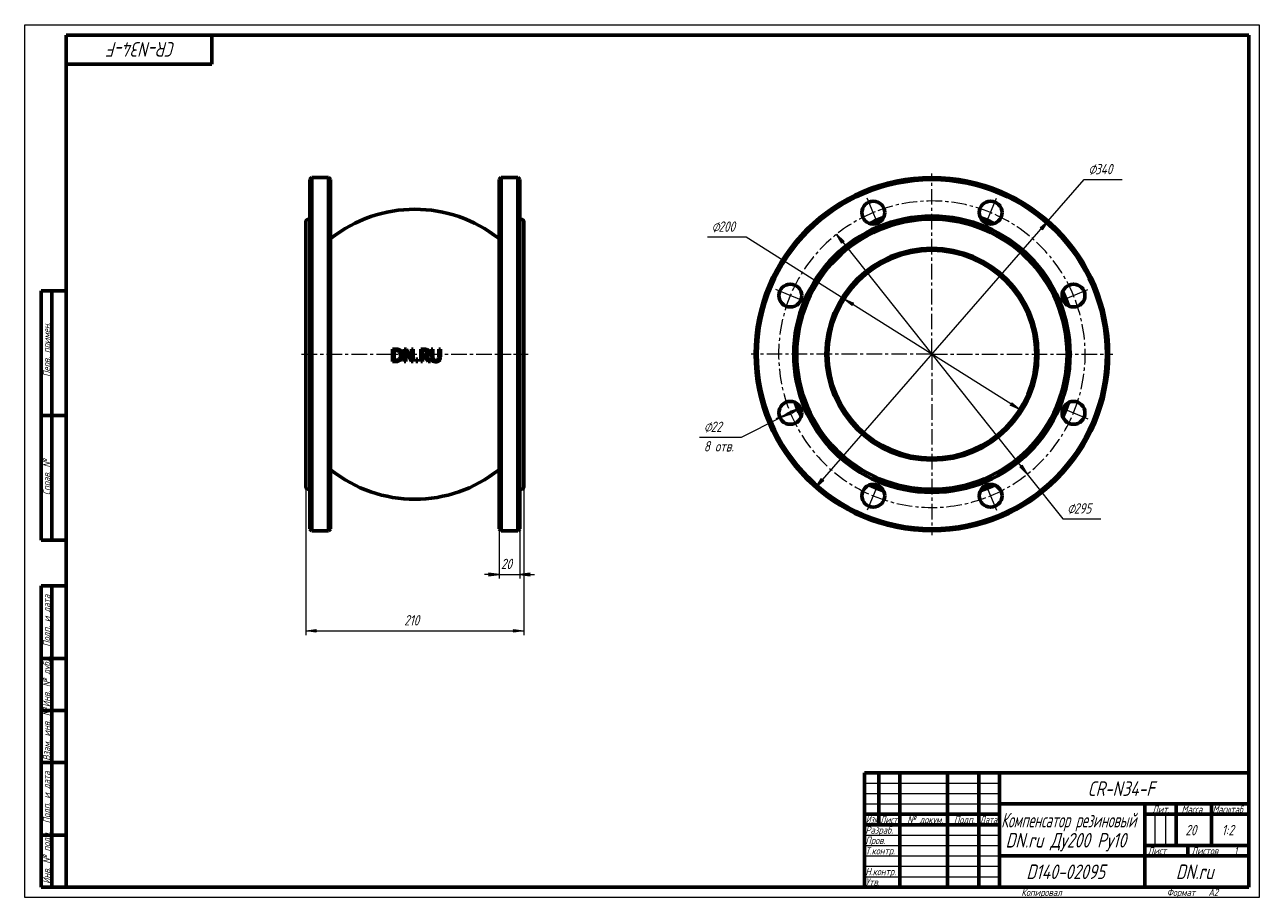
# Model space of a CAD drawing. Header units: millimetres. Extents: x 0 to 594, y 0 to 420.
import ezdxf

# ---------------------------------------------------------------- set-up
doc = ezdxf.new("R2010")
doc.units = ezdxf.units.MM
for name, pattern in [('K5LT_AXLED', [12, 7.5, -1.5, 1.5, -1.5]), ('K5LT_BASIC', [0]), ('K5LT_THIN', [0])]:
    doc.linetypes.add(name, pattern=pattern)
doc.layers.add('Системный слой', color=7, linetype='Continuous')
doc.layers.add('Системный слой (1)', color=7, linetype='Continuous', true_color=0x6c6c6c)
doc.styles.add('KDIMTEXTSTYLE', font='txt', dxfattribs={"width": 0.96, "oblique": 15, "height": 5})
doc.styles.add('KTEXTSTYLE', font='txt', dxfattribs={"width": 0.96, "height": 5})
doc.dimstyles.new('KDIMSTYLE (0.50)', dxfattribs={"dimtxt": 5, "dimasz": 1, "dimexe": 2, "dimexo": 0, "dimgap": 1, "dimtad": 1, "dimlfac": 2, "dimtxsty": 'KDIMTEXTSTYLE', "dimsah": 1, "dimcen": 0, "dimdle": 1, "dimadec": 0, "dimazin": 0, "dimtfac": 0.667, "dimtmove": 0, "dimatfit": 3, "dimfxl": 1, "dimtvp": 1, "dimtolj": 1, "dimtzin": 0, "dimarcsym": 0})

# ---------------------------------------------------------------- blocks, each defined once
blk = doc.blocks.new('D0')
at = {"layer": 'Системный слой (1)'}
for points in [[(140.2, 127.64), (139.7, 128.29), (140.2, 128.95), (135.2, 128.29)], [(240.2, 128.29), (235.2, 128.95), (235.7, 128.29), (235.2, 127.64)]]:
    blk.add_hatch(color=7, dxfattribs=at).paths.add_polyline_path(points)
at = {"layer": 'Системный слой (1)', "color": 7, "linetype": 'K5LT_THIN', "lineweight": 18, "true_color": 0xffffff}
for p, q in [((135.2, 197.92), (135.2, 126.29)), ((240.2, 197.92), (240.2, 126.29)), ((135.2, 128.29), (140.2, 128.95)), ((140.2, 127.64), (135.2, 128.29)), ((140.2, 128.95), (139.7, 128.29)), ((139.7, 128.29), (140.2, 127.64)), ((235.7, 128.29), (235.2, 128.95)), ((235.2, 128.95), (240.2, 128.29)), ((240.2, 128.29), (235.2, 127.64)), ((235.2, 127.64), (235.7, 128.29))]:
    blk.add_line(p, q, dxfattribs=at)
blk.add_wipeout([(182.56, 129.29), (182.56, 136.68), (192.43, 136.68), (192.43, 129.29)]).dxf.layer = 'Системный слой (1)'
blk.add_line((135.2, 128.29), (240.2, 128.29), dxfattribs=at)
at = {"layer": 'Системный слой (1)', "color": 7, "insert": (182.56, 135.88), "char_height": 5, "attachment_point": 1, "style": 'KTEXTSTYLE'}
blk.add_mtext('\\fArial|b0|c204|p34;\\H5.0;\\W1.000;\\Q15;\\fGOST Type AU|b0|i0|c204|p34;\\Q15;\\W0.960;210', dxfattribs=at)
blk = doc.blocks.new('KDIMARROW_01')
at = {"layer": 'Системный слой'}
blk.add_hatch(color=0, dxfattribs=at).paths.add_polyline_path([(-5, -0.66), (0, 0), (-5, 0.66), (-4.5, 0)])
at = {"layer": 'Системный слой', "color": 0, "linetype": 'K5LT_THIN', "lineweight": 18}
for p, q in [((-4.5, 0), (-5, 0.66)), ((-5, 0.66), (0, 0)), ((0, 0), (-5, -0.66)), ((-5, -0.66), (-4.5, 0))]:
    blk.add_line(p, q, dxfattribs=at)
at = {"layer": 'Системный слой (1)', "color": 0, "linetype": 'K5LT_THIN', "lineweight": 18}
blk.add_line((436.48, 261.42), (435.98, 261.42), dxfattribs=at)
blk = doc.blocks.new('D1')
at = {"layer": 'Системный слой (1)', "color": 7, "linetype": 'K5LT_THIN', "lineweight": 18, "true_color": 0xffffff}
for p, q in [((223.2, 156.07), (223.7, 155.41)), ((223.7, 155.41), (223.2, 154.75)), ((242.7, 155.41), (243.2, 156.07)), ((243.2, 154.75), (242.7, 155.41))]:
    blk.add_line(p, q, dxfattribs=at)
blk.add_wipeout([(229.12, 156.41), (229.12, 163.79), (236.96, 163.79), (236.96, 156.41)]).dxf.layer = 'Системный слой (1)'
at = {"layer": 'Системный слой (1)'}
for points in [[(228.2, 155.41), (223.2, 156.07), (223.7, 155.41), (223.2, 154.75)], [(242.7, 155.41), (243.2, 156.07), (238.2, 155.41), (243.2, 154.75)]]:
    blk.add_hatch(color=7, dxfattribs=at).paths.add_polyline_path(points)
at = {"layer": 'Системный слой (1)', "color": 7, "linetype": 'K5LT_THIN', "lineweight": 18, "true_color": 0xffffff}
for p, q in [((228.2, 177.42), (228.2, 153.41)), ((238.2, 177.42), (238.2, 153.41)), ((228.2, 155.41), (221.2, 155.41)), ((228.2, 155.41), (223.2, 156.07)), ((223.2, 154.75), (228.2, 155.41)), ((228.2, 155.41), (238.2, 155.41)), ((243.2, 156.07), (238.2, 155.41)), ((238.2, 155.41), (243.2, 154.75)), ((238.2, 155.41), (245.2, 155.41))]:
    blk.add_line(p, q, dxfattribs=at)
at = {"layer": 'Системный слой (1)', "color": 7, "insert": (229.12, 163), "char_height": 5, "attachment_point": 1, "style": 'KTEXTSTYLE'}
blk.add_mtext('\\fArial|b0|c204|p34;\\H5.0;\\W1.000;\\Q15;\\fGOST Type AU|b0|i0|c204|p34;\\Q15;\\W0.960;20', dxfattribs=at)
blk = doc.blocks.new('U0')
at = {"layer": 'Системный слой (1)', "color": 143, "linetype": 'K5LT_BASIC', "lineweight": 60, "true_color": 0x33acca}
for p, q in [((413.23, 327.2), (410.94, 326.34)), ((462.02, 326.34), (459.74, 327.2)), ((408.67, 325.4), (406.42, 324.38)), ((410.94, 326.34), (408.67, 325.4)), ((464.3, 325.4), (462.02, 326.34)), ((466.55, 324.38), (464.3, 325.4)), ((500.46, 289.24), (499.44, 291.49)), ((501.4, 286.96), (500.46, 289.24)), ((502.26, 284.68), (501.4, 286.96)), ((370.71, 238.17), (371.56, 235.88)), ((501.4, 235.88), (502.26, 238.17)), ((371.56, 235.88), (372.5, 233.61)), ((372.5, 233.61), (373.53, 231.35)), ((499.44, 231.35), (500.46, 233.61)), ((500.46, 233.61), (501.4, 235.88)), ((406.42, 198.47), (408.67, 197.44)), ((408.67, 197.44), (410.94, 196.5)), ((410.94, 196.5), (413.23, 195.65)), ((459.74, 195.65), (462.02, 196.5)), ((462.02, 196.5), (464.3, 197.44)), ((464.3, 197.44), (466.55, 198.47))]:
    blk.add_line(p, q, dxfattribs=at)
blk = doc.blocks.new('U1')
at = {"layer": 'Системный слой (1)', "color": 30, "linetype": 'K5LT_AXLED', "lineweight": 18, "true_color": 0xff8000}
for q in [(436.48, 348.42), (349.48, 261.42), (523.48, 261.42), (436.48, 174.42)]:
    blk.add_line((436.48, 261.42), q, dxfattribs=at)
blk = doc.blocks.new('U2')
at = {"layer": 'Системный слой (1)', "color": 30, "linetype": 'K5LT_AXLED', "lineweight": 18, "true_color": 0xff8000}
for p, q in [((408.26, 329.56), (405.39, 336.49)), ((464.71, 329.56), (467.58, 336.49)), ((411.13, 322.63), (408.26, 329.56)), ((461.84, 322.63), (464.71, 329.56)), ((368.35, 289.64), (361.42, 292.51)), ((504.62, 289.64), (511.55, 292.51)), ((375.28, 286.77), (368.35, 289.64)), ((497.69, 286.77), (504.62, 289.64)), ((368.35, 233.2), (361.42, 230.33)), ((375.28, 236.07), (368.35, 233.2)), ((497.69, 236.07), (504.62, 233.2)), ((504.62, 233.2), (511.55, 230.33)), ((411.13, 200.21), (408.26, 193.29)), ((461.84, 200.21), (464.71, 193.29)), ((408.26, 193.29), (405.39, 186.36)), ((464.71, 193.29), (467.58, 186.36))]:
    blk.add_line(p, q, dxfattribs=at)
for start, end in [(67.5, 112.5), (112.5, 157.5), (22.5, 67.5), (157.5, 202.5), (337.5, 22.5), (202.5, 247.5), (292.5, 337.5), (247.5, 292.5)]:
    blk.add_arc((436.48, 261.42), 73.75, start, end, dxfattribs=at)
blk = doc.blocks.new('D2')
at = {"layer": 'Системный слой (1)'}
for points in [[(489.54, 321.3), (492.33, 325.5), (488.55, 322.16), (489.38, 322.1)], [(380.63, 197.35), (384.41, 200.68), (383.59, 200.74), (383.42, 201.55)]]:
    blk.add_hatch(color=7, dxfattribs=at).paths.add_polyline_path(points)
at = {"layer": 'Системный слой (1)', "color": 7, "linetype": 'K5LT_THIN', "lineweight": 18, "true_color": 0xffffff}
for p, q in [((380.63, 197.35), (492.33, 325.5)), ((488.55, 322.16), (492.33, 325.5)), ((489.38, 322.1), (488.55, 322.16)), ((489.54, 321.3), (489.38, 322.1)), ((492.33, 325.5), (489.54, 321.3)), ((380.63, 197.35), (383.42, 201.55)), ((384.41, 200.68), (380.63, 197.35)), ((383.42, 201.55), (383.59, 200.74)), ((383.59, 200.74), (384.41, 200.68))]:
    blk.add_line(p, q, dxfattribs=at)
blk.add_arc((436.48, 261.42), 85, 180, 230.27148, dxfattribs=at)
blk.add_arc((436.48, 261.42), 85, 180, 230.27148, dxfattribs=at)
blk.add_wipeout([(511.7, 346.42), (511.7, 353.8), (525.39, 353.8), (525.39, 346.42)]).dxf.layer = 'Системный слой (1)'
for p, q in [((492.33, 325.5), (509.7, 345.42)), ((509.7, 345.42), (527.96, 345.42))]:
    blk.add_line(p, q, dxfattribs=at)
at = {"layer": 'Системный слой (1)', "color": 7, "char_height": 5, "attachment_point": 1, "style": 'KTEXTSTYLE'}
for s, insert in [('\\fArial|b0|c204|p34;\\H5.0;\\W1.000;\\Q15;\\fGOST Type AU|b0|i0|c204|p34;\\Q15;\\W0.960;⌀', (511.7, 353.01)), ('\\fArial|b0|c204|p34;\\H5.0;\\W1.000;\\Q15;\\fGOST Type AU|b0|i0|c204|p34;\\Q15;\\W0.960;340', (515.01, 353.01))]:
    blk.add_mtext(s, dxfattribs=dict(at, insert=insert))
blk = doc.blocks.new('D3')
at = {"layer": 'Системный слой (1)'}
for points in [[(394.2, 315.64), (390.58, 319.14), (393.17, 314.82), (393.38, 315.62)], [(482.39, 203.7), (479.79, 208.02), (479.59, 207.22), (478.76, 207.21)]]:
    blk.add_hatch(color=7, dxfattribs=at).paths.add_polyline_path(points)
at = {"layer": 'Системный слой (1)', "color": 7, "linetype": 'K5LT_THIN', "lineweight": 18, "true_color": 0xffffff}
for p, q in [((390.58, 319.14), (394.2, 315.64)), ((393.17, 314.82), (390.58, 319.14)), ((390.58, 319.14), (482.39, 203.7)), ((393.38, 315.62), (393.17, 314.82)), ((394.2, 315.64), (393.38, 315.62)), ((479.59, 207.22), (479.79, 208.02)), ((479.79, 208.02), (482.39, 203.7)), ((478.76, 207.21), (479.59, 207.22)), ((482.39, 203.7), (478.76, 207.21))]:
    blk.add_line(p, q, dxfattribs=at)
blk.add_wipeout([(501.54, 183.14), (501.54, 190.52), (515.22, 190.52), (515.22, 183.14)]).dxf.layer = 'Системный слой (1)'
for p, q in [((482.39, 203.7), (499.54, 182.14)), ((499.54, 182.14), (517.79, 182.14))]:
    blk.add_line(p, q, dxfattribs=at)
at = {"layer": 'Системный слой (1)', "color": 7, "char_height": 5, "attachment_point": 1, "style": 'KTEXTSTYLE'}
for s, insert in [('\\fArial|b0|c204|p34;\\H5.0;\\W1.000;\\Q15;\\fGOST Type AU|b0|i0|c204|p34;\\Q15;\\W0.960;⌀', (501.54, 189.73)), ('\\fArial|b0|c204|p34;\\H5.0;\\W1.000;\\Q15;\\fGOST Type AU|b0|i0|c204|p34;\\Q15;\\W0.960;295', (504.84, 189.73))]:
    blk.add_mtext(s, dxfattribs=dict(at, insert=insert))
blk = doc.blocks.new('D4')
at = {"layer": 'Системный слой (1)'}
for points in [[(398.77, 285.98), (394.18, 288.08), (398.06, 284.86), (397.99, 285.68)], [(478.78, 234.76), (474.9, 237.98), (474.97, 237.16), (474.2, 236.87)]]:
    blk.add_hatch(color=7, dxfattribs=at).paths.add_polyline_path(points)
at = {"layer": 'Системный слой (1)', "color": 7, "linetype": 'K5LT_THIN', "lineweight": 18, "true_color": 0xffffff}
for p, q in [((394.18, 288.08), (398.77, 285.98)), ((398.06, 284.86), (394.18, 288.08)), ((478.78, 234.76), (394.18, 288.08)), ((398.77, 285.98), (397.99, 285.68)), ((397.99, 285.68), (398.06, 284.86)), ((474.97, 237.16), (474.9, 237.98)), ((474.9, 237.98), (478.78, 234.76)), ((474.2, 236.87), (474.97, 237.16)), ((478.78, 234.76), (474.2, 236.87))]:
    blk.add_line(p, q, dxfattribs=at)
blk.add_arc((436.48, 261.42), 50, 270, 330.06538, dxfattribs=at)
blk.add_arc((436.48, 261.42), 50, 270, 330.06538, dxfattribs=at)
blk.add_wipeout([(330.48, 318.75), (330.48, 326.13), (344.55, 326.13), (344.55, 318.75)]).dxf.layer = 'Системный слой (1)'
for p, q in [((347.13, 317.75), (328.48, 317.75)), ((394.18, 288.08), (347.13, 317.75))]:
    blk.add_line(p, q, dxfattribs=at)
at = {"layer": 'Системный слой (1)', "color": 7, "char_height": 5, "attachment_point": 1, "style": 'KTEXTSTYLE'}
for s, insert in [('\\fArial|b0|c204|p34;\\H5.0;\\W1.000;\\Q15;\\fGOST Type AU|b0|i0|c204|p34;\\Q15;\\W0.960;⌀', (330.48, 325.33)), ('\\fArial|b0|c204|p34;\\H5.0;\\W1.000;\\Q15;\\fGOST Type AU|b0|i0|c204|p34;\\Q15;\\W0.960;200', (333.79, 325.33))]:
    blk.add_mtext(s, dxfattribs=dict(at, insert=insert))
blk = doc.blocks.new('D5')
at = {"layer": 'Системный слой (1)'}
for points in [[(363.43, 230.74), (368.19, 232.39), (367.45, 232.75), (367.6, 233.56)], [(369.09, 232.83), (373.26, 235.66), (368.5, 234.01), (369.24, 233.65)]]:
    blk.add_hatch(color=7, dxfattribs=at).paths.add_polyline_path(points)
at = {"layer": 'Системный слой (1)', "color": 7, "linetype": 'K5LT_THIN', "lineweight": 18, "true_color": 0xffffff}
for p, q in [((373.26, 235.66), (363.43, 230.74)), ((363.43, 230.74), (367.6, 233.56)), ((368.19, 232.39), (363.43, 230.74)), ((367.6, 233.56), (367.45, 232.75)), ((367.45, 232.75), (368.19, 232.39)), ((368.5, 234.01), (373.26, 235.66)), ((369.24, 233.65), (368.5, 234.01)), ((373.26, 235.66), (369.09, 232.83)), ((369.09, 232.83), (369.24, 233.65))]:
    blk.add_line(p, q, dxfattribs=at)
blk.add_wipeout([(326.74, 213.01), (326.74, 229.77), (342.11, 229.77), (342.11, 213.01)]).dxf.layer = 'Системный слой (1)'
for p, q in [((363.43, 230.74), (344.75, 221.39)), ((344.75, 221.39), (324.74, 221.39))]:
    blk.add_line(p, q, dxfattribs=at)
at = {"layer": 'Системный слой (1)', "color": 7, "char_height": 5, "attachment_point": 1, "style": 'KTEXTSTYLE'}
for s, insert in [('\\fArial|b0|c204|p34;\\H5.0;\\W1.000;\\Q15;\\fGOST Type AU|b0|i0|c204|p34;\\Q15;\\W0.960;⌀', (326.74, 228.98)), ('\\fArial|b0|c204|p34;\\H5.0;\\W1.000;\\Q15;\\fGOST Type AU|b0|i0|c204|p34;\\Q15;\\W0.960;22', (330.05, 228.98)), ('\\fArial|b0|c204|p34;\\H5.0;\\W1.000;\\Q15;\\fGOST Type AU|b0|i0|c204|p34;\\Q15;\\W0.960;8 отв.', (326.74, 219.6))]:
    blk.add_mtext(s, dxfattribs=dict(at, insert=insert))
blk = doc.blocks.new('U3')
at = {"color": 7, "linetype": 'K5LT_THIN', "lineweight": 18, "true_color": 0xffffff}
for p, q in [((0, 0), (0, 420)), ((0, 420), (594, 420)), ((594, 420), (594, 0)), ((404, 55), (469, 55)), ((404, 50), (469, 50)), ((404, 45), (469, 45)), ((543.96, 25), (543.96, 40)), ((548.98, 25), (548.98, 40)), ((404, 30), (469, 30)), ((404, 25), (469, 25)), ((404, 20), (469, 20)), ((404, 15), (469, 15)), ((404, 10), (469, 10)), ((594, 0), (0, 0))]:
    blk.add_line(p, q, dxfattribs=at)
at = {"color": 143, "linetype": 'K5LT_BASIC', "lineweight": 60, "true_color": 0x33acca}
for p, q in [((20, 5), (20, 415)), ((20, 415), (589, 415)), ((90, 415), (90, 401)), ((589, 415), (589, 5)), ((90, 401), (20, 401)), ((8, 172), (8, 292)), ((20, 292), (8, 292)), ((13, 172), (13, 292)), ((20, 232), (8, 232)), ((20, 172), (8, 172)), ((8, 5), (8, 150)), ((20, 150), (8, 150)), ((13, 5), (13, 150)), ((20, 115), (8, 115)), ((20, 90), (8, 90)), ((20, 65), (8, 65)), ((404, 60), (589, 60)), ((404, 5), (404, 60)), ((411, 35), (411, 60)), ((421, 5), (421, 60)), ((444, 5), (444, 60)), ((459, 5), (459, 60)), ((469, 5), (469, 60)), ((469, 45), (589, 45)), ((539, 5), (539, 45)), ((554, 25), (554, 45)), ((571, 25), (571, 45)), ((404, 40), (469, 40)), ((539, 40), (554, 40)), ((554, 40), (589, 40)), ((20, 30), (8, 30)), ((404, 35), (469, 35)), ((539, 25), (589, 25)), ((559.57, 20), (559.57, 25)), ((469, 20), (539, 20)), ((539, 20), (589, 20)), ((20, 5), (8, 5)), ((589, 5), (20, 5))]:
    blk.add_line(p, q, dxfattribs=at)
at = {"color": 7, "attachment_point": 1, "style": 'KTEXTSTYLE'}
for s, insert, char_height, rotation in [('\\fArial|b0|c204|p34;\\H5.0;\\W1.000;\\Q15;\\fGOST Type AU|b0|i0|c204|p34;\\Q15;\\W0.960;\\H7.00;CR-N34-F', (72.66, 404.64), 7, 180), ('\\fArial|b0|c204|p34;\\H5.0;\\W1.000;\\Q15;\\fGOST Type AU|b0|i0|c204|p34;\\Q15;\\W0.960;\\H3.50;Перв. примен.', (8.82, 250.52), 3.5, 90), ('\\fArial|b0|c204|p34;\\H5.0;\\W1.000;\\Q15;\\fGOST Type AU|b0|i0|c204|p34;\\Q15;\\W0.960;\\H3.50;Справ. №', (8.82, 193.63), 3.5, 90), ('\\fArial|b0|c204|p34;\\H5.0;\\W1.000;\\Q15;\\fGOST Type AU|b0|i0|c204|p34;\\Q15;\\W0.960;\\H3.50;Подп. и дата', (8.82, 120.66), 3.5, 90), ('\\fArial|b0|c204|p34;\\H5.0;\\W1.000;\\Q15;\\fGOST Type AU|b0|i0|c204|p34;\\Q15;\\W0.960;\\H3.50;Инв. № дубл.', (8.82, 91.57), 3.5, 90), ('\\fArial|b0|c204|p34;\\H5.0;\\W1.000;\\Q15;\\fGOST Type AU|b0|i0|c204|p34;\\Q15;\\W0.960;\\H3.50;Взам. инв. №', (8.82, 65.8), 3.5, 90), ('\\fArial|b0|c204|p34;\\H5.0;\\W1.000;\\Q15;\\fGOST Type AU|b0|i0|c204|p34;\\Q15;\\W0.960;\\H3.50;Подп. и дата', (8.82, 35.66), 3.5, 90), ('\\fArial|b0|c204|p34;\\H5.0;\\W1.000;\\Q15;\\fGOST Type AU|b0|i0|c204|p34;\\Q15;\\W0.960;\\H3.50;Инв. № подл.', (8.82, 6.57), 3.5, 90)]:
    blk.add_mtext(s, dxfattribs=dict(at, insert=insert, char_height=char_height, rotation=rotation))
for s, insert, char_height in [('\\fArial|b0|c204|p34;\\H5.0;\\W1.000;\\Q15;\\fGOST Type AU|b0|i0|c204|p34;\\Q15;\\W0.960;\\H7.00;CR-N34-F', (511.34, 55.86), 7), ('\\fArial|b0|c204|p34;\\H5.0;\\W1.000;\\Q15;\\fGOST Type AU|b0|i0|c204|p34;\\Q15;\\W0.960;\\H3.50;Лит.', (542.47, 44.18), 3.5), ('\\fArial|b0|c204|p34;\\H5.0;\\W1.000;\\Q15;\\fGOST Type AU|b0|i0|c204|p34;\\Q15;\\W0.960;\\H3.50;Масса', (556.58, 44.18), 3.5), ('\\fArial|b0|c204|p34;\\H5.0;\\W1.000;\\Q15;\\fGOST Type AU|b0|i0|c204|p34;\\Q15;\\W0.926;\\H3.50;Масштаб', (571.52, 44.18), 3.5), ('\\fArial|b0|c204|p34;\\H5.0;\\W1.000;\\Q15;\\fGOST Type AU|b0|i0|c204|p34;\\Q15;\\W0.786;\\H3.50;Изм.', (404.62, 39.18), 3.5), ('\\fArial|b0|c204|p34;\\H5.0;\\W1.000;\\Q15;\\fGOST Type AU|b0|i0|c204|p34;\\Q15;\\W0.800;\\H3.50;Лист', (411.61, 39.18), 3.5), ('\\fArial|b0|c204|p34;\\H5.0;\\W1.000;\\Q15;\\fGOST Type AU|b0|i0|c204|p34;\\Q15;\\W0.960;\\H3.50;№ докум.', (424.63, 39.18), 3.5), ('\\fArial|b0|c204|p34;\\H5.0;\\W1.000;\\Q15;\\fGOST Type AU|b0|i0|c204|p34;\\Q15;\\W0.960;\\H3.50;Подп.', (447.1, 39.18), 3.5), ('\\fArial|b0|c204|p34;\\H5.0;\\W1.000;\\Q15;\\fGOST Type AU|b0|i0|c204|p34;\\Q15;\\W0.800;\\H3.50;Дата', (459.61, 39.18), 3.5), ('\\fArial|b0|c204|p34;\\H5.0;\\W1.000;\\Q15;\\fGOST Type AU|b0|i0|c204|p34;\\Q15;\\W0.759;\\H7.00;Компенсатор резиновый', (469.78, 40.69), 7), ('\\fArial|b0|c204|p34;\\H5.0;\\W1.000;\\Q15;\\fGOST Type AU|b0|i0|c204|p34;\\Q15;\\W0.960;\\H3.50;Разраб.', (404.5, 34.18), 3.5), ('\\fArial|b0|c204|p34;\\H5.0;\\W1.000;\\Q15;\\fGOST Type AU|b0|i0|c204|p34;\\Q15;\\W0.960;\\H7.00;DN.ru Ду200 Ру10', (471.89, 31.02), 7), ('\\fArial|b0|c204|p34;\\H5.0;\\W1.000;\\Q15;\\fGOST Type AU|b0|i0|c204|p34;\\Q15;\\W0.960;20', (558.42, 34.9), 5), ('\\fArial|b0|c204|p34;\\H5.0;\\W1.000;\\Q15;\\fGOST Type AU|b0|i0|c204|p34;\\Q15;\\W0.960;{\\c16737820;1:2}', (575.92, 34.9), 5), ('\\fArial|b0|c204|p34;\\H5.0;\\W1.000;\\Q15;\\fGOST Type AU|b0|i0|c204|p34;\\Q15;\\W0.960;\\H3.50;Пров.', (404.5, 29.18), 3.5), ('\\fArial|b0|c204|p34;\\H5.0;\\W1.000;\\Q15;\\fGOST Type AU|b0|i0|c204|p34;\\Q15;\\W0.960;\\H3.50;Т.контр.', (404.5, 24.18), 3.5), ('\\fArial|b0|c204|p34;\\H5.0;\\W1.000;\\Q15;\\fGOST Type AU|b0|i0|c204|p34;\\Q15;\\W0.960;\\H3.50;Лист', (540.32, 24.18), 3.5), ('\\fArial|b0|c204|p34;\\H5.0;\\W1.000;\\Q15;\\fGOST Type AU|b0|i0|c204|p34;\\Q15;\\W0.960;\\H3.50;Листов', (561.36, 24.18), 3.5), ('\\fArial|b0|c204|p34;\\H5.0;\\W1.000;\\Q15;\\fGOST Type AU|b0|i0|c204|p34;\\Q15;\\W0.960;\\H3.50;1', (581.91, 24.18), 3.5), ('\\fArial|b0|c204|p34;\\H5.0;\\W1.000;\\Q15;\\fGOST Type AU|b0|i0|c204|p34;\\Q15;\\W0.960;\\H3.50;Н.контр.', (404.5, 14.18), 3.5), ('\\fArial|b0|c204|p34;\\H5.0;\\W1.000;\\Q15;\\fGOST Type AU|b0|i0|c204|p34;\\Q15;\\W0.960;\\H7.00;D140-02095', (481.89, 15.86), 7), ('\\fArial|b0|c204|p34;\\H5.0;\\W1.000;\\Q15;\\fGOST Type AU|b0|i0|c204|p34;\\Q15;\\W0.960;\\H7.00;DN.ru', (553.84, 15.86), 7), ('\\fArial|b0|c204|p34;\\H5.0;\\W1.000;\\Q15;\\fGOST Type AU|b0|i0|c204|p34;\\Q15;\\W0.960;\\H3.50;Утв.', (404.5, 9.18), 3.5), ('\\fArial|b0|c204|p34;\\H5.0;\\W1.000;\\Q15;\\fGOST Type AU|b0|i0|c204|p34;\\Q15;\\W0.960;\\H3.50;Копировал', (479.5, 4.18), 3.5), ('\\fArial|b0|c204|p34;\\H5.0;\\W1.000;\\Q15;\\fGOST Type AU|b0|i0|c204|p34;\\Q15;\\W0.960;\\H3.50;Формат', (549.5, 4.18), 3.5), ('\\fArial|b0|c204|p34;\\H5.0;\\W1.000;\\Q15;\\fGOST Type AU|b0|i0|c204|p34;\\Q15;\\W0.960;\\H3.50;A2', (569.5, 4.18), 3.5)]:
    blk.add_mtext(s, dxfattribs=dict(at, insert=insert, char_height=char_height))

msp = doc.modelspace()

# ---------------------------------------------------------------- linework, layer by layer
at = {"layer": 'Системный слой (1)', "color": 143, "linetype": 'K5LT_BASIC', "lineweight": 60, "true_color": 0x33acca}
for p, q in [((137.2019, 345.4215), (138.2019, 346.4215)), ((137.2019, 345.4215), (137.2019, 177.4215)), ((138.2019, 346.4215), (146.2019, 346.4215)), ((138.2019, 261.4215), (138.2019, 346.4215)), ((146.2019, 346.4215), (146.2019, 261.4215)), ((147.2019, 345.4215), (146.2019, 346.4215)), ((147.2019, 177.4215), (147.2019, 345.4215)), ((228.2019, 345.4215), (229.2019, 346.4215)), ((228.2019, 345.4215), (228.2019, 177.4215)), ((229.2019, 346.4215), (237.2019, 346.4215)), ((229.2019, 261.4215), (229.2019, 346.4215)), ((238.2019, 345.4215), (237.2019, 346.4215)), ((237.2019, 346.4215), (237.2019, 261.4215)), ((238.2019, 177.4215), (238.2019, 345.4215)), ((135.2019, 324.9215), (135.2019, 197.9215)), ((136.7019, 326.4215), (137.2019, 326.4215)), ((238.2019, 326.4215), (238.7019, 326.4215)), ((240.2019, 197.9215), (240.2019, 324.9215)), ((138.2019, 176.4215), (138.2019, 261.4215)), ((146.2019, 261.4215), (146.2019, 176.4215)), ((178.3515, 263.8934), (176.9852, 263.8934)), ((176.9852, 263.8934), (176.9852, 257.8934)), ((177.7826, 258.5838), (177.7826, 263.2029)), ((177.7826, 263.2029), (178.3904, 263.2029)), ((182.5816, 263.8934), (182.5816, 257.8934)), ((183.7145, 263.8934), (182.5816, 263.8934)), ((183.3256, 257.8934), (183.3256, 263.0668)), ((183.3256, 263.0668), (185.9804, 257.8934)), ((186.1311, 259.143), (183.7145, 263.8934)), ((186.875, 263.8934), (186.1311, 263.8934)), ((186.1311, 263.8934), (186.1311, 259.143)), ((186.875, 257.8934), (186.875, 263.8934)), ((190.5898, 263.8934), (190.5898, 257.8934)), ((192.1359, 263.8934), (190.5898, 263.8934)), ((191.3872, 260.9469), (191.3872, 263.2029)), ((191.3872, 263.2029), (192.1797, 263.2029)), ((195.6368, 263.8934), (195.6368, 260.1495)), ((196.4342, 263.8934), (195.6368, 263.8934)), ((196.4342, 260.1495), (196.4342, 263.8934)), ((199.1813, 263.8934), (199.1813, 260.13)), ((199.9787, 263.8934), (199.1813, 263.8934)), ((199.9787, 260.1495), (199.9787, 263.8934)), ((229.2019, 176.4215), (229.2019, 261.4215)), ((237.2019, 261.4215), (237.2019, 176.4215)), ((176.9852, 257.8934), (178.3661, 257.8934)), ((178.3904, 258.5838), (177.7826, 258.5838)), ((182.5816, 257.8934), (183.3256, 257.8934)), ((185.9804, 257.8934), (186.875, 257.8934)), ((189.2089, 259.0409), (188.2462, 259.0409)), ((188.2462, 259.0409), (188.2462, 257.8934)), ((188.2462, 257.8934), (189.2089, 257.8934)), ((189.2089, 257.8934), (189.2089, 259.0409)), ((190.5898, 257.8934), (191.3872, 257.8934)), ((192.0873, 260.9469), (191.3872, 260.9469)), ((191.3872, 260.2807), (192.3013, 260.2807)), ((191.3872, 257.8934), (191.3872, 260.2807)), ((192.3013, 260.2807), (194.1975, 257.8934)), ((195.2332, 257.8934), (193.0987, 260.5044)), ((194.1975, 257.8934), (195.2332, 257.8934)), ((136.7019, 196.4215), (137.2019, 196.4215)), ((238.2019, 196.4215), (238.7019, 196.4215)), ((137.2019, 177.4215), (138.2019, 176.4215)), ((138.2019, 176.4215), (146.2019, 176.4215)), ((147.2019, 177.4215), (146.2019, 176.4215)), ((228.2019, 177.4215), (229.2019, 176.4215)), ((229.2019, 176.4215), (237.2019, 176.4215)), ((238.2019, 177.4215), (237.2019, 176.4215))]:
    msp.add_line(p, q, dxfattribs=at)
at = {"layer": 'Системный слой (1)', "color": 30, "linetype": 'K5LT_AXLED', "lineweight": 18, "true_color": 0xff8000}
for p, q in [((133.2019, 261.4215), (233.991, 261.4215)), ((226.2019, 261.4215), (242.2019, 261.4215))]:
    msp.add_line(p, q, dxfattribs=at)
at = {"layer": 'Системный слой (1)', "color": 143, "linetype": 'K5LT_BASIC', "lineweight": 60, "true_color": 0x33acca}
for centre, radius in [((436.4824, 261.4215), 84), ((408.2595, 329.5576), 5.5), ((464.7053, 329.5576), 5.5), ((436.4824, 261.4215), 66.5), ((436.4824, 261.4215), 65), ((436.4824, 261.4215), 51), ((368.3463, 289.6444), 5.5), ((504.6185, 289.6444), 5.5), ((368.3463, 233.1986), 5.5), ((504.6185, 233.1986), 5.5), ((408.2595, 193.2854), 5.5), ((464.7053, 193.2854), 5.5)]:
    msp.add_circle(centre, radius, dxfattribs=at)
for centre, radius, start, end in [((436.4824, 261.4215), 85, 0, 180), ((187.7019, 266.1877), 65, 51.4588225, 128.5411775), ((136.7019, 324.9215), 1.5, 90, 180), ((238.7019, 324.9215), 1.5, 0, 90), ((436.4824, 261.4215), 50, 90, 270), ((436.4824, 261.4215), 50, 270, 90), ((436.4824, 261.4215), 85, 180, 0), ((187.7019, 256.6553), 65, 231.4588225, 308.5411775), ((136.7019, 197.9215), 1.5, 180, 270), ((238.7019, 197.9215), 1.5, 270, 0)]:
    msp.add_arc(centre, radius, start, end, dxfattribs=at)
for points, knots in [([(180.5006, 263.4169), (180.469, 263.4377), (180.4037, 263.4781), (180.3004, 263.5348), (180.192, 263.5877), (180.0785, 263.6365), (180.0005, 263.6662), (179.9204, 263.6947), (179.8798, 263.7083), (179.7971, 263.7341), (179.755, 263.7464), (179.7017, 263.7609), (179.6903, 263.764), (179.6429, 263.7764), (179.6061, 263.7851), (179.5519, 263.7968), (179.5347, 263.8004), (179.4493, 263.8173), (179.3785, 263.8288), (179.2227, 263.8502), (179.1372, 263.8594), (178.9322, 263.8769), (178.8121, 263.8836), (178.6178, 263.8904), (178.5422, 263.892), (178.4289, 263.8932), (178.3898, 263.8934), (178.3515, 263.8934)], [0, 0, 0, 0, 0.022834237, 0.04573474, 0.06877017, 0.092016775, 0.11575432, 0.11575432, 0.139889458, 0.139889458, 0.164821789, 0.164821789, 0.171639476, 0.171639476, 0.193189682, 0.193189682, 0.203110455, 0.203110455, 0.242461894, 0.242461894, 0.287840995, 0.287840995, 0.350239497, 0.350239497, 0.390818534, 0.390818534, 0.412637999, 0.412637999, 0.412637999, 0.412637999]), ([(178.3904, 263.2029), (178.462, 263.2029), (178.5297, 263.2018), (178.6609, 263.1975), (178.724, 263.1942), (178.8509, 263.1853), (178.9134, 263.1794), (179.0422, 263.1644), (179.106, 263.1548), (179.2107, 263.136), (179.2535, 263.127), (179.3336, 263.1082), (179.3715, 263.0981), (179.4151, 263.0857), (179.4238, 263.0831), (179.6229, 263.0238), (179.8039, 262.9445), (179.9755, 262.8431)], [-0.241228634, -0.241228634, -0.241228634, -0.241228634, -0.225354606, -0.225354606, -0.20863032, -0.20863032, -0.189513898, -0.189513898, -0.165938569, -0.165938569, -0.146429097, -0.146429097, -0.125693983, -0.125693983, -0.120324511, -0.120324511, 0, 0, 0, 0]), ([(179.9755, 262.8431), (180.1342, 262.7459), (180.2752, 262.6273), (180.5185, 262.3413), (180.6147, 262.1798), (180.757, 261.8421), (180.8045, 261.6702), (180.8704, 261.299), (180.8847, 261.0977), (180.8847, 260.8982)], [-0.451828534, -0.451828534, -0.451828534, -0.451828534, -0.33973161, -0.33973161, -0.226240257, -0.226240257, -0.119654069, -0.119654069, 0, 0, 0, 0]), ([(181.7162, 260.8885), (181.7162, 261.1427), (181.696, 261.3983), (181.6415, 261.6803), (181.6348, 261.7126), (181.6075, 261.8342), (181.585, 261.9168), (181.5406, 262.058), (181.5191, 262.1184), (181.478, 262.2237), (181.4584, 262.2696), (181.425, 262.3426), (181.4113, 262.3712), (181.3855, 262.4225), (181.3736, 262.4454), (181.2591, 262.6591), (181.1356, 262.8367), (180.844, 263.1582), (180.6806, 263.2974), (180.5006, 263.4169)], [0, 0, 0, 0, 0.152510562, 0.152510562, 0.172273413, 0.172273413, 0.227329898, 0.227329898, 0.274375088, 0.274375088, 0.315972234, 0.315972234, 0.345570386, 0.345570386, 0.372085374, 0.372085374, 0.60762462, 0.60762462, 0.84201546, 0.84201546, 0.84201546, 0.84201546]), ([(193.6627, 263.5773), (193.5543, 263.6474), (193.44, 263.7064), (193.1874, 263.8018), (192.8954, 263.8934), (192.1359, 263.8934)], [0, 0, 0, 0, 0.077568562, 0.077568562, 0.162366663, 0.162366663, 0.162366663, 0.162366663]), ([(192.1797, 263.2029), (192.4083, 263.2029), (192.6216, 263.1868), (192.9146, 263.1135), (193.029, 263.0669), (193.1327, 262.9987)], [-0.181675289, -0.181675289, -0.181675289, -0.181675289, -0.074579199, -0.074579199, 0, 0, 0, 0]), ([(193.0987, 260.5044), (193.2442, 260.5587), (193.384, 260.6262), (193.6396, 260.7889), (193.7539, 260.881), (194.0741, 261.2105), (194.1722, 261.4248), (194.3069, 261.7665), (194.3434, 262.0147), (194.3434, 262.2645)], [0, 0, 0, 0, 0.093420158, 0.093420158, 0.182238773, 0.182238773, 0.369596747, 0.369596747, 0.768119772, 0.768119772, 0.768119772, 0.768119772]), ([(193.1327, 262.9987), (193.2003, 262.9531), (193.2611, 262.8994), (193.3307, 262.8148), (193.3464, 262.7933), (193.3739, 262.7519), (193.3857, 262.732), (193.4049, 262.6965), (193.4126, 262.6808), (193.4247, 262.6545), (193.4294, 262.6435), (193.4638, 262.5598), (193.4841, 262.4838), (193.5072, 262.3387), (193.512, 262.2701), (193.512, 262.2013)], [-0.161582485, -0.161582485, -0.161582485, -0.161582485, -0.127646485, -0.127646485, -0.116029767, -0.116029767, -0.104816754, -0.104816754, -0.095540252, -0.095540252, -0.088676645, -0.088676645, -0.041255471, -0.041255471, 0, 0, 0, 0]), ([(193.512, 262.2013), (193.512, 262.1083), (193.5056, 262.0011), (193.4882, 261.8897), (193.4849, 261.8705), (193.4728, 261.8043), (193.4592, 261.7497), (193.439, 261.685), (193.4342, 261.6707), (193.4197, 261.6298), (193.4095, 261.6041), (193.3657, 261.5052), (193.2984, 261.3919), (193.2096, 261.294), (193.1716, 261.2581)], [-0.184580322, -0.184580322, -0.184580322, -0.184580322, -0.141690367, -0.135647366, -0.132676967, -0.132676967, -0.104657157, -0.104657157, -0.096422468, -0.096422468, -0.080443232, -0.080443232, -0.03145629, 0, 0, 0, 0]), ([(194.3434, 262.2645), (194.3434, 262.4262), (194.3273, 262.5901), (194.2463, 262.8949), (194.1892, 263.0165), (194.0557, 263.2207), (193.9891, 263.3022), (193.8372, 263.4523), (193.7531, 263.5189), (193.6627, 263.5773)], [0, 0, 0, 0, 0.096996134, 0.096996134, 0.189153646, 0.189153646, 0.259856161, 0.259856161, 0.331810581, 0.331810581, 0.331810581, 0.331810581]), ([(178.3661, 257.8934), (178.7134, 257.8934), (179.1039, 257.9099), (179.6787, 258.008), (180.0414, 258.0926), (180.4909, 258.3747)], [0, 0, 0, 0, 0.210552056, 0.210552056, 0.352029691, 0.352029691, 0.352029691, 0.352029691]), ([(180.0484, 258.9825), (179.9069, 258.8833), (179.755, 258.8045), (179.5042, 258.714), (179.3418, 258.6624), (178.8455, 258.5953), (178.6149, 258.5838), (178.3904, 258.5838)], [-0.609734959, -0.609734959, -0.609734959, -0.609734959, -0.303201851, -0.303201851, -0.136112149, -0.136112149, 0, 0, 0, 0]), ([(180.8847, 260.8982), (180.8847, 260.5957), (180.8555, 260.2807), (180.7276, 259.8442), (180.6484, 259.6283), (180.3703, 259.2415), (180.2215, 259.0992), (180.0484, 258.9825)], [-0.606192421, -0.606192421, -0.606192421, -0.606192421, -0.286963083, -0.286963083, -0.12608363, -0.12608363, 0, 0, 0, 0]), ([(180.4909, 258.3747), (180.654, 258.4825), (180.8019, 258.6084), (181.0729, 258.9006), (181.1916, 259.0645), (181.3982, 259.4202), (181.5228, 259.6727), (181.6837, 260.2986), (181.7162, 260.5924), (181.7162, 260.8885)], [0, 0, 0, 0, 0.118086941, 0.118086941, 0.240266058, 0.240266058, 0.365618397, 0.365618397, 0.471459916, 0.471459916, 0.471459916, 0.471459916]), ([(193.1716, 261.2581), (193.0864, 261.1729), (192.9883, 261.1071), (192.8728, 261.0591), (192.8675, 261.0569), (192.8544, 261.0517), (192.8466, 261.0488), (192.8286, 261.0422), (192.8183, 261.0386), (192.7951, 261.031), (192.7821, 261.027), (192.7533, 261.0188), (192.7374, 261.0146), (192.7158, 261.0096), (192.7116, 261.0086), (192.6864, 261.003), (192.6403, 260.9935), (192.5857, 260.9841), (192.5402, 260.9772), (192.5239, 260.9749), (192.3685, 260.9543), (192.227, 260.9469), (192.0873, 260.9469)], [-0.638515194, -0.638515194, -0.638515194, -0.638515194, -0.219226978, -0.219226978, -0.203132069, -0.203132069, -0.186903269, -0.186903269, -0.170467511, -0.170467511, -0.153904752, -0.153904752, -0.137153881, -0.137153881, -0.133174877, -0.133174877, -0.113875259, -0.094278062, -0.094278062, -0.083996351, -0.083996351, 0, 0, 0, 0]), ([(195.6368, 260.1495), (195.6368, 259.8182), (195.6624, 259.4593), (195.7783, 259.0174), (195.8292, 258.8609), (196.0024, 258.5556), (196.0981, 258.4319), (196.2105, 258.3213)], [0, 0, 0, 0, 0.198763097, 0.198763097, 0.274126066, 0.274126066, 0.335932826, 0.335932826, 0.335932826, 0.335932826]), ([(196.2105, 258.3213), (196.3111, 258.2207), (196.4225, 258.1344), (196.6712, 257.9867), (196.8067, 257.9278), (197.2215, 257.7975), (197.518, 257.767), (197.8053, 257.767)], [0, 0, 0, 0, 0.085987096, 0.085987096, 0.175303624, 0.175303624, 0.350216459, 0.350216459, 0.350216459, 0.350216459]), ([(196.6919, 258.9388), (196.6277, 259.036), (196.5771, 259.14), (196.5356, 259.2625), (196.5311, 259.2762), (196.5214, 259.3082), (196.516, 259.3267), (196.5045, 259.3706), (196.4983, 259.3966), (196.4908, 259.4331), (196.4892, 259.4411), (196.4789, 259.4953), (196.4703, 259.5491), (196.4576, 259.653), (196.453, 259.6979), (196.4454, 259.7914), (196.4423, 259.8393), (196.4377, 259.9382), (196.436, 259.9886), (196.4345, 260.0767), (196.4342, 260.1124), (196.4342, 260.1495)], [0, 0, 0, 0, 0.070276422, 0.070276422, 0.077813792, 0.077813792, 0.085821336, 0.085821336, 0.094940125, 0.094940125, 0.097422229, 0.097422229, 0.111343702, 0.111343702, 0.120430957, 0.120430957, 0.128663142, 0.128663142, 0.136230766, 0.136230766, 0.141076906, 0.141076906, 0.141076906, 0.141076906]), ([(197.8053, 258.4477), (197.5944, 258.4477), (197.375, 258.4737), (197.0789, 258.5903), (196.9847, 258.6428), (196.819, 258.7749), (196.7496, 258.8513), (196.6919, 258.9388)], [0, 0, 0, 0, 0.12810681, 0.12810681, 0.192834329, 0.192834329, 0.255662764, 0.255662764, 0.255662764, 0.255662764]), ([(198.9236, 258.9388), (198.869, 258.856), (198.803, 258.7837), (198.6956, 258.6976), (198.6653, 258.6763), (198.6052, 258.6381), (198.5754, 258.6214), (198.5278, 258.5971), (198.509, 258.5882), (198.4847, 258.5774), (198.4779, 258.5744), (198.4676, 258.57), (198.4638, 258.5684), (198.3665, 258.5281), (198.2696, 258.5), (198.0509, 258.4577), (197.9281, 258.4477), (197.8053, 258.4477)], [0, 0, 0, 0, 0.059652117, 0.059652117, 0.083114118, 0.083114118, 0.107710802, 0.107710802, 0.125284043, 0.125284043, 0.132307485, 0.132307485, 0.136509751, 0.136509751, 0.243039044, 0.243039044, 0.372557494, 0.372557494, 0.372557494, 0.372557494]), ([(197.8053, 257.767), (198.0288, 257.767), (198.2611, 257.7836), (198.6116, 257.8584), (198.7918, 257.9087), (199.1408, 258.0953), (199.28, 258.1984), (199.405, 258.3213)], [0, 0, 0, 0, 0.135745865, 0.135745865, 0.217364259, 0.217364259, 0.28181905, 0.28181905, 0.28181905, 0.28181905]), ([(199.1813, 260.13), (199.1813, 259.9164), (199.1701, 259.6799), (199.1208, 259.4075), (199.1001, 259.3073), (199.0193, 259.1016), (198.9758, 259.0179), (198.9236, 258.9388)], [0, 0, 0, 0, 0.128219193, 0.128219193, 0.165541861, 0.165541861, 0.193658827, 0.193658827, 0.193658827, 0.193658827]), ([(199.405, 258.3213), (199.5368, 258.4471), (199.6445, 258.5913), (199.7831, 258.8631), (199.867, 259.0576), (199.9637, 259.6417), (199.9787, 259.8997), (199.9787, 260.1495)], [0, 0, 0, 0, 0.109891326, 0.109891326, 0.183314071, 0.183314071, 0.236964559, 0.236964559, 0.236964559, 0.236964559])]:
    msp.add_open_spline(points, degree=3, knots=knots, dxfattribs=at)

# ---------------------------------------------------------------- block references
at = {"layer": 'Системный слой (1)'}
for name in ['U1', 'U2', 'U0']:
    msp.add_blockref(name, (0, 0), dxfattribs=at)

# ---------------------------------------------------------------- next in the draw order: dimensions: what is measured, and where the dimension line sits
at = {"layer": 'Системный слой (1)', "color": 7}
dim = msp.add_diameter_dim_2p(p1=(324.781, 133.2701), p2=(548.1839, 389.5729), dimstyle='KDIMSTYLE (0.50)', override={"dimtih": 1, "dimtoh": 1, "dimpost": '\\fGOST Type AU|b0|c204|p34;\\H5.0;\\W0.960;\\Q15;<>', "dimblk1": 'KDIMARROW_01', "dimblk2": 'KDIMARROW_01', "dimclrt": 7, "dimtol": 1, "dimtp": 0, "dimtm": 0, "dimtdec": 5, "dimtmove": 1, "dimatfit": 2, "dimtolj": 1}, dxfattribs=at)
dim.commit()
dim.dimension.update_dxf_attribs({"geometry": 'D2', "text_midpoint": (511.6999, 345.4215), "dimtype": 163})
dim = msp.add_linear_dim(base=(135.2019, 128.2939), p1=(240.2019, 197.9215), p2=(135.2019, 197.9215), dimstyle='KDIMSTYLE (0.50)', override={"dimexo": 0, "dimpost": '\\fGOST Type AU|b0|c204|p34;\\H5.0;\\W0.960;\\Q15;<>', "dimblk1": 'KDIMARROW_01', "dimblk2": 'KDIMARROW_01', "dimse1": 0, "dimse2": 0, "dimclrt": 7, "dimtol": 1, "dimtp": 0, "dimtm": 0, "dimtdec": 5, "dimtolj": 1}, dxfattribs=at)
dim.commit()
dim.dimension.update_dxf_attribs({"geometry": 'D0', "text_midpoint": (187.7019, 128.2939), "dimtype": 160})

# ---------------------------------------------------------------- next in the draw order: dimensions: what is measured, and where the dimension line sits
dim = msp.add_diameter_dim_2p(p1=(344.6678, 376.8612), p2=(528.297, 145.9818), dimstyle='KDIMSTYLE (0.50)', override={"dimtih": 1, "dimtoh": 1, "dimpost": '\\fGOST Type AU|b0|c204|p34;\\H5.0;\\W0.960;\\Q15;<>', "dimblk1": 'KDIMARROW_01', "dimblk2": 'KDIMARROW_01', "dimclrt": 7, "dimtol": 1, "dimtp": 0, "dimtm": 0, "dimtdec": 5, "dimtmove": 1, "dimatfit": 2, "dimtolj": 1}, dxfattribs=at)
dim.commit()
dim.dimension.update_dxf_attribs({"geometry": 'D3', "text_midpoint": (501.5372, 182.1419), "dimtype": 163})
dim = msp.add_linear_dim(base=(228.2019, 155.4082), p1=(238.2019, 177.4215), p2=(228.2019, 177.4215), dimstyle='KDIMSTYLE (0.50)', override={"dimexo": 0, "dimpost": '\\fGOST Type AU|b0|c204|p34;\\H5.0;\\W0.960;\\Q15;<>', "dimblk1": 'KDIMARROW_01', "dimblk2": 'KDIMARROW_01', "dimse1": 0, "dimse2": 0, "dimclrt": 7, "dimtol": 1, "dimtp": 0, "dimtm": 0, "dimtdec": 5, "dimtolj": 1}, dxfattribs=at)
dim.commit()
dim.dimension.update_dxf_attribs({"geometry": 'D1', "text_midpoint": (233.2019, 155.4082), "dimtype": 160})

# ---------------------------------------------------------------- next in the draw order: dimensions: what is measured, and where the dimension line sits
dim = msp.add_diameter_dim_2p(p1=(521.0774, 208.0953), p2=(351.8874, 314.7477), dimstyle='KDIMSTYLE (0.50)', override={"dimtih": 1, "dimtoh": 1, "dimpost": '\\fGOST Type AU|b0|c204|p34;\\H5.0;\\W0.960;\\Q15;<>', "dimblk1": 'KDIMARROW_01', "dimblk2": 'KDIMARROW_01', "dimclrt": 7, "dimtol": 1, "dimtp": 0, "dimtm": 0, "dimtdec": 5, "dimtmove": 1, "dimatfit": 2, "dimtolj": 1}, dxfattribs=at)
dim.commit()
dim.dimension.update_dxf_attribs({"geometry": 'D4', "text_midpoint": (345.1326, 317.7451), "dimtype": 163})

# ---------------------------------------------------------------- next in the draw order: dimensions: what is measured, and where the dimension line sits
dim = msp.add_diameter_dim_2p(p1=(378.1836, 238.1208), p2=(358.509, 228.2764), dimstyle='KDIMSTYLE (0.50)', override={"dimtih": 1, "dimtoh": 1, "dimpost": '\\fGOST Type AU|b0|c204|p34;\\H5.0;\\W0.960;\\Q15;<>\\X\\fGOST Type AU|b0|c204|p34;\\H5.0;\\W0.960;\\Q15;\\fGOST Type AU|b0|i0|c204|p34;\\Q15;8 отв.', "dimblk1": 'KDIMARROW_01', "dimblk2": 'KDIMARROW_01', "dimclrt": 7, "dimtol": 1, "dimtp": 0, "dimtm": 0, "dimtdec": 5, "dimtmove": 1, "dimatfit": 2, "dimtolj": 1}, dxfattribs=at)
dim.commit()
dim.dimension.update_dxf_attribs({"geometry": 'D5', "text_midpoint": (342.749, 221.3914)})

# ---------------------------------------------------------------- next in the draw order: block references
msp.add_blockref('U3', (0, 0))

doc.saveas('drawing.dxf')
